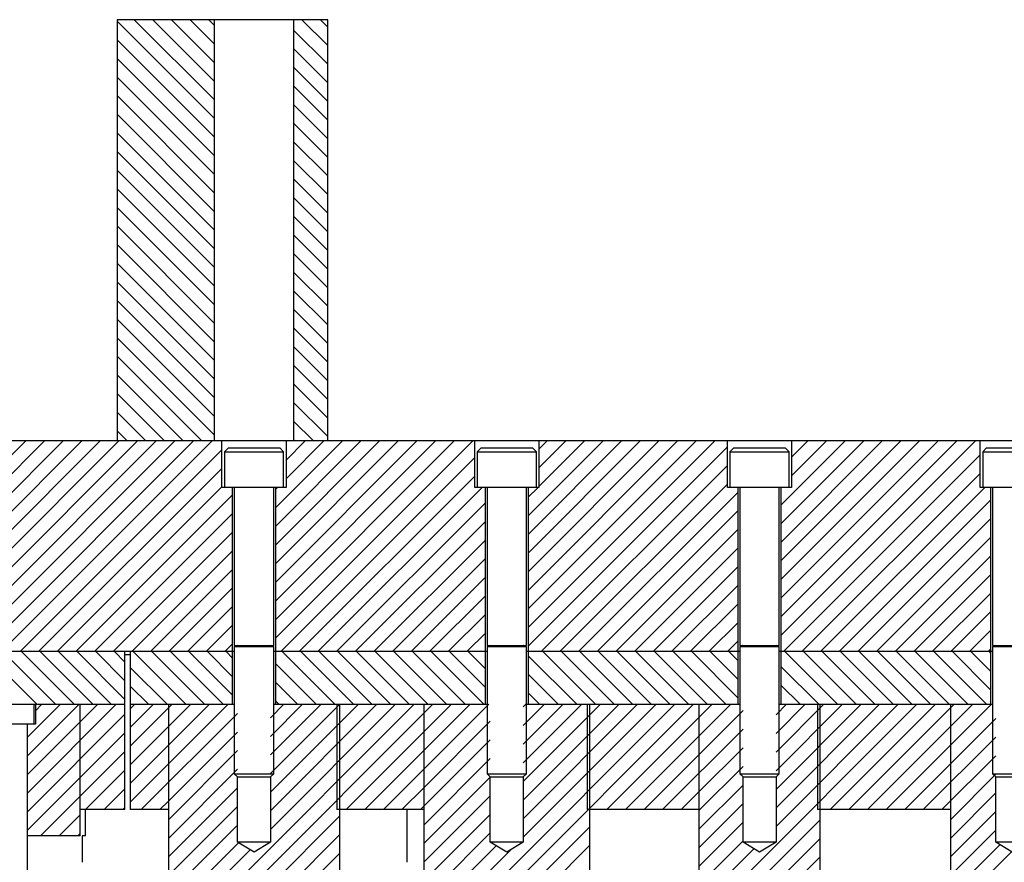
# Model space of a CAD drawing. Header units: inches. Extents: x 1772 to 2706, y -534 to -52.
# Tile 199 of 256: x 1883 to 1893, y -402 to -394. Entities that reach past the tile are written whole.
import ezdxf

# ---------------------------------------------------------------- set-up
doc = ezdxf.new("R2010")
doc.units = ezdxf.units.IN
doc.header["$LTSCALE"] = 0.5
doc.header["$MEASUREMENT"] = 0
doc.layers.add('SID-M-F', color=202, linetype='Continuous')
doc.layers.add('SID-M-S', color=105, linetype='Continuous')

msp = doc.modelspace()

# ---------------------------------------------------------------- linework, layer by layer
at = {"layer": 'SID-M-F', "linetype": 'Continuous'}
for p, q in [((1885.30341, -394.65983), (1884.37841, -393.73483)), ((1885.30341, -394.48305), (1884.54114, -393.72078)), ((1885.30341, -394.30628), (1884.71791, -393.72078)), ((1885.30341, -394.1295), (1884.89469, -393.72078)), ((1885.30341, -393.95272), (1885.07147, -393.72078)), ((1885.30341, -393.77595), (1885.24824, -393.72078)), ((1886.37841, -393.96706), (1886.13213, -393.72078)), ((1886.37841, -393.79029), (1886.3089, -393.72078)), ((1886.37841, -394.14384), (1886.05341, -393.81884)), ((1885.30341, -394.83661), (1884.37841, -393.91161)), ((1886.37841, -394.32062), (1886.05341, -393.99562)), ((1885.30341, -395.01338), (1884.37841, -394.08838)), ((1886.37841, -394.49739), (1886.05341, -394.17239)), ((1885.30341, -395.19016), (1884.37841, -394.26516)), ((1886.37841, -394.67417), (1886.05341, -394.34917)), ((1885.30341, -395.36694), (1884.37841, -394.44194)), ((1886.37841, -394.85095), (1886.05341, -394.52595)), ((1885.30341, -395.54371), (1884.37841, -394.61871)), ((1886.37841, -395.02772), (1886.05341, -394.70272)), ((1885.30341, -395.72049), (1884.37841, -394.79549)), ((1886.37841, -395.2045), (1886.05341, -394.8795)), ((1885.30341, -395.89727), (1884.37841, -394.97227)), ((1886.37841, -395.38128), (1886.05341, -395.05628)), ((1885.30341, -396.07404), (1884.37841, -395.14904)), ((1886.37841, -395.55805), (1886.05341, -395.23305)), ((1885.30341, -396.25082), (1884.37841, -395.32582)), ((1886.37841, -395.73483), (1886.05341, -395.40983)), ((1885.30341, -396.4276), (1884.37841, -395.5026)), ((1886.37841, -395.91161), (1886.05341, -395.58661)), ((1885.30341, -396.60437), (1884.37841, -395.67937)), ((1886.37841, -396.08838), (1886.05341, -395.76338)), ((1885.30341, -396.78115), (1884.37841, -395.85615)), ((1886.37841, -396.26516), (1886.05341, -395.94016)), ((1885.30341, -396.95793), (1884.37841, -396.03293)), ((1886.37841, -396.44194), (1886.05341, -396.11694)), ((1885.30341, -397.1347), (1884.37841, -396.2097)), ((1886.37841, -396.61871), (1886.05341, -396.29371)), ((1885.30341, -397.31148), (1884.37841, -396.38648)), ((1886.37841, -396.79549), (1886.05341, -396.47049)), ((1885.30341, -397.48826), (1884.37841, -396.56326)), ((1886.37841, -396.97227), (1886.05341, -396.64727)), ((1885.30341, -397.66503), (1884.37841, -396.74003)), ((1886.37841, -397.14904), (1886.05341, -396.82404)), ((1885.18238, -397.72078), (1884.37841, -396.91681)), ((1886.37841, -397.32582), (1886.05341, -397.00082)), ((1885.0056, -397.72078), (1884.37841, -397.09359)), ((1886.37841, -397.5026), (1886.05341, -397.1776)), ((1884.82883, -397.72078), (1884.37841, -397.27037)), ((1886.37841, -397.67937), (1886.05341, -397.35437)), ((1884.65205, -397.72078), (1884.37841, -397.44714)), ((1886.24304, -397.72078), (1886.05341, -397.53115)), ((1884.47527, -397.72078), (1884.37841, -397.62392)), ((1881.51216, -399.72078), (1883.51216, -397.72078)), ((1881.68894, -399.72078), (1883.68894, -397.72078)), ((1881.86571, -399.72078), (1883.86571, -397.72078)), ((1882.04249, -399.72078), (1884.04249, -397.72078)), ((1882.21927, -399.72078), (1884.21927, -397.72078)), ((1882.39604, -399.72078), (1884.39604, -397.72078)), ((1882.57282, -399.72078), (1884.57282, -397.72078)), ((1882.7496, -399.72078), (1884.7496, -397.72078)), ((1882.92637, -399.72078), (1884.92637, -397.72078)), ((1883.10315, -399.72078), (1885.10315, -397.72078)), ((1883.27993, -399.72078), (1885.27993, -397.72078)), ((1885.88141, -398.35674), (1886.51736, -397.72078)), ((1885.88141, -398.53352), (1886.69414, -397.72078)), ((1885.88141, -398.71029), (1886.87092, -397.72078)), ((1885.88141, -398.88707), (1887.04769, -397.72078)), ((1885.88141, -399.06385), (1887.22447, -397.72078)), ((1885.88141, -399.24062), (1887.40125, -397.72078)), ((1885.88141, -399.4174), (1887.57802, -397.72078)), ((1885.88141, -399.59418), (1887.7548, -397.72078)), ((1885.98291, -397.72491), (1885.98703, -397.72078)), ((1885.98291, -397.90169), (1886.16381, -397.72078)), ((1885.98291, -398.07846), (1886.34059, -397.72078)), ((1886.06626, -397.72078), (1886.05341, -397.70793)), ((1888.28141, -398.43162), (1888.99224, -397.72078)), ((1888.28141, -398.60839), (1889.16901, -397.72078)), ((1888.28141, -398.78517), (1889.34579, -397.72078)), ((1888.28141, -398.96195), (1889.52257, -397.72078)), ((1888.28141, -399.13872), (1889.69934, -397.72078)), ((1888.28141, -399.3155), (1889.87612, -397.72078)), ((1888.28141, -399.49228), (1890.0529, -397.72078)), ((1888.28141, -399.66905), (1890.17391, -397.77655)), ((1888.38291, -397.79979), (1888.46191, -397.72078)), ((1888.38291, -397.97656), (1888.63868, -397.72078)), ((1888.38291, -398.15334), (1888.81546, -397.72078)), ((1890.68141, -398.32971), (1891.29033, -397.72078)), ((1890.68141, -398.50649), (1891.46711, -397.72078)), ((1890.68141, -398.68327), (1891.64389, -397.72078)), ((1890.68141, -398.86004), (1891.82066, -397.72078)), ((1890.68141, -399.03682), (1891.99744, -397.72078)), ((1890.68141, -399.2136), (1892.17422, -397.72078)), ((1890.68141, -399.39037), (1892.351, -397.72078)), ((1890.68141, -399.56715), (1892.52777, -397.72078)), ((1890.78291, -397.87466), (1890.93678, -397.72078)), ((1890.78291, -398.05144), (1891.11356, -397.72078)), ((1883.4567, -399.72078), (1885.37391, -397.80358)), ((1890.70455, -399.72078), (1892.57391, -397.85143)), ((1885.93158, -399.72078), (1887.77391, -397.87845)), ((1888.40645, -399.72078), (1890.17391, -397.95333)), ((1883.63348, -399.72078), (1885.37391, -397.98036)), ((1886.10835, -399.72078), (1887.77391, -398.05523)), ((1890.88133, -399.72078), (1892.57391, -398.0282)), ((1888.58323, -399.72078), (1890.17391, -398.13011)), ((1883.81026, -399.72078), (1885.37391, -398.15713)), ((1883.98703, -399.72078), (1885.47541, -398.23241)), ((1885.88141, -398.17996), (1885.90059, -398.16078)), ((1886.28513, -399.72078), (1887.84513, -398.16078)), ((1888.28141, -398.25484), (1888.37546, -398.16078)), ((1888.76, -399.72078), (1890.27541, -398.20538)), ((1891.0581, -399.72078), (1892.6181, -398.16078)), ((1886.46191, -399.72078), (1887.87541, -398.30729)), ((1891.23488, -399.72078), (1892.67541, -398.28026)), ((1884.16381, -399.72078), (1885.47541, -398.40919)), ((1888.93678, -399.72078), (1890.27541, -398.38216)), ((1886.63868, -399.72078), (1887.87541, -398.48406)), ((1891.41166, -399.72078), (1892.67541, -398.45703)), ((1884.34059, -399.72078), (1885.47541, -398.58596)), ((1889.11356, -399.72078), (1890.27541, -398.55894)), ((1886.81546, -399.72078), (1887.87541, -398.66084)), ((1891.58843, -399.72078), (1892.67541, -398.63381)), ((1884.51736, -399.72078), (1885.47541, -398.76274)), ((1889.29033, -399.72078), (1890.27541, -398.73571)), ((1891.76521, -399.72078), (1892.67541, -398.81059)), ((1886.99224, -399.72078), (1887.87541, -398.83762)), ((1884.69414, -399.72078), (1885.47541, -398.93952)), ((1889.46711, -399.72078), (1890.27541, -398.91249)), ((1891.94199, -399.72078), (1892.67541, -398.98736)), ((1887.16901, -399.72078), (1887.87541, -399.01439)), ((1889.64389, -399.72078), (1890.27541, -399.08927)), ((1884.87092, -399.72078), (1885.47541, -399.11629)), ((1892.11876, -399.72078), (1892.67541, -399.16414)), ((1887.34579, -399.72078), (1887.87541, -399.19117)), ((1889.82066, -399.72078), (1890.27541, -399.26604)), ((1885.04769, -399.72078), (1885.47541, -399.29307)), ((1887.52257, -399.72078), (1887.87541, -399.36795)), ((1892.29554, -399.72078), (1892.67541, -399.34092)), ((1889.99744, -399.72078), (1890.27541, -399.44282)), ((1885.22447, -399.72078), (1885.47541, -399.46985)), ((1887.69934, -399.72078), (1887.87541, -399.54472)), ((1892.47232, -399.72078), (1892.67541, -399.51769)), ((1885.40125, -399.72078), (1885.47541, -399.64662)), ((1890.17422, -399.72078), (1890.27541, -399.6196)), ((1883.61652, -400.22078), (1883.11652, -399.72078)), ((1883.79329, -400.22078), (1883.29329, -399.72078)), ((1883.97007, -400.22078), (1883.47007, -399.72078)), ((1884.14685, -400.22078), (1883.64685, -399.72078)), ((1884.32362, -400.22078), (1883.82362, -399.72078)), ((1884.45341, -400.17379), (1884.0004, -399.72078)), ((1884.45341, -399.99702), (1884.17718, -399.72078)), ((1884.45341, -399.82024), (1884.35395, -399.72078)), ((1885.03073, -400.22078), (1884.53073, -399.72078)), ((1885.20751, -400.22078), (1884.70751, -399.72078)), ((1885.38428, -400.22078), (1884.88428, -399.72078)), ((1885.47541, -400.13513), (1885.06106, -399.72078)), ((1885.47541, -399.95836), (1885.23784, -399.72078)), ((1885.47541, -399.78158), (1885.41461, -399.72078)), ((1886.44494, -400.22078), (1885.94494, -399.72078)), ((1886.62172, -400.22078), (1886.12172, -399.72078)), ((1886.7985, -400.22078), (1886.2985, -399.72078)), ((1886.97527, -400.22078), (1886.47527, -399.72078)), ((1887.15205, -400.22078), (1886.65205, -399.72078)), ((1887.32883, -400.22078), (1886.82883, -399.72078)), ((1887.5056, -400.22078), (1887.0056, -399.72078)), ((1887.68238, -400.22078), (1887.18238, -399.72078)), ((1887.85916, -400.22078), (1887.35916, -399.72078)), ((1887.87541, -400.06026), (1887.53593, -399.72078)), ((1887.87541, -399.88348), (1887.71271, -399.72078)), ((1888.91982, -400.22078), (1888.41982, -399.72078)), ((1889.09659, -400.22078), (1888.59659, -399.72078)), ((1889.27337, -400.22078), (1888.77337, -399.72078)), ((1889.45015, -400.22078), (1888.95015, -399.72078)), ((1889.62692, -400.22078), (1889.12692, -399.72078)), ((1889.8037, -400.22078), (1889.3037, -399.72078)), ((1889.98048, -400.22078), (1889.48048, -399.72078)), ((1890.15725, -400.22078), (1889.65725, -399.72078)), ((1890.27541, -400.16216), (1889.83403, -399.72078)), ((1890.27541, -399.98538), (1890.01081, -399.72078)), ((1890.27541, -399.80861), (1890.18758, -399.72078)), ((1891.21791, -400.22078), (1890.71791, -399.72078)), ((1891.39469, -400.22078), (1890.89469, -399.72078)), ((1891.57147, -400.22078), (1891.07147, -399.72078)), ((1891.74824, -400.22078), (1891.24824, -399.72078)), ((1891.92502, -400.22078), (1891.42502, -399.72078)), ((1892.1018, -400.22078), (1891.6018, -399.72078)), ((1892.27857, -400.22078), (1891.77857, -399.72078)), ((1892.45535, -400.22078), (1891.95535, -399.72078)), ((1892.63213, -400.22078), (1892.13213, -399.72078)), ((1892.67541, -400.08729), (1892.3089, -399.72078)), ((1892.67541, -399.91051), (1892.48568, -399.72078)), ((1892.64909, -399.72078), (1892.67541, -399.69447)), ((1892.67541, -399.73373), (1892.66246, -399.72078)), ((1886.26817, -400.22078), (1885.88141, -399.83403)), ((1888.74304, -400.22078), (1888.28141, -399.75915)), ((1884.85395, -400.22078), (1884.50341, -399.87024)), ((1891.04114, -400.22078), (1890.68141, -399.86105)), ((1886.09139, -400.22078), (1885.88141, -400.0108)), ((1888.56626, -400.22078), (1888.28141, -399.93593)), ((1884.67718, -400.22078), (1884.50341, -400.04702)), ((1888.38949, -400.22078), (1888.28141, -400.1127)), ((1890.86436, -400.22078), (1890.68141, -400.03783)), ((1885.91461, -400.22078), (1885.88141, -400.18758)), ((1883.52841, -400.53296), (1883.84059, -400.22078)), ((1883.52841, -400.70974), (1884.01736, -400.22078)), ((1883.52841, -400.88652), (1884.19414, -400.22078)), ((1883.52841, -401.06329), (1884.37092, -400.22078)), ((1883.60341, -400.28119), (1883.66381, -400.22078)), ((1884.50341, -400.26507), (1884.54769, -400.22078)), ((1884.50341, -400.44185), (1884.72447, -400.22078)), ((1884.50341, -400.61862), (1884.90125, -400.22078)), ((1884.50341, -400.7954), (1885.07802, -400.22078)), ((1884.50341, -400.97218), (1885.2548, -400.22078)), ((1884.50341, -401.14895), (1885.43158, -400.22078)), ((1884.86591, -402.55422), (1887.19934, -400.22078)), ((1884.86591, -402.731), (1887.37612, -400.22078)), ((1885.83466, -400.34804), (1885.96191, -400.22078)), ((1885.83466, -400.52481), (1886.13868, -400.22078)), ((1885.83466, -400.70159), (1886.31546, -400.22078)), ((1885.83466, -400.87837), (1886.49224, -400.22078)), ((1885.83466, -401.05514), (1886.66901, -400.22078)), ((1885.83466, -401.23192), (1886.84579, -400.22078)), ((1885.83466, -401.4087), (1887.02257, -400.22078)), ((1886.5529, -401.22078), (1887.5529, -400.22078)), ((1886.72967, -401.22078), (1887.72967, -400.22078)), ((1886.90645, -401.22078), (1887.90645, -400.22078)), ((1887.29091, -402.6041), (1889.67422, -400.22078)), ((1887.351, -402.72078), (1889.851, -400.22078)), ((1888.23466, -400.24613), (1888.26, -400.22078)), ((1888.23466, -400.42291), (1888.43678, -400.22078)), ((1888.23466, -400.59969), (1888.61356, -400.22078)), ((1888.23466, -400.77646), (1888.79033, -400.22078)), ((1888.23466, -400.95324), (1888.96711, -400.22078)), ((1888.23466, -401.13002), (1889.14389, -400.22078)), ((1888.23466, -401.30679), (1889.32066, -400.22078)), ((1888.23466, -401.48357), (1889.49744, -400.22078)), ((1889.02777, -401.22078), (1890.02777, -400.22078)), ((1889.20455, -401.22078), (1890.20455, -400.22078)), ((1889.38133, -401.22078), (1890.32216, -400.27995)), ((1889.90341, -402.28969), (1891.97232, -400.22078)), ((1890.63466, -400.32101), (1890.73488, -400.22078)), ((1890.63466, -400.49778), (1890.91166, -400.22078)), ((1890.63466, -400.67456), (1891.08843, -400.22078)), ((1890.63466, -400.85134), (1891.26521, -400.22078)), ((1890.63466, -401.02811), (1891.44199, -400.22078)), ((1890.63466, -401.20489), (1891.61876, -400.22078)), ((1890.63466, -401.38167), (1891.79554, -400.22078)), ((1890.68758, -400.22078), (1890.68141, -400.21461)), ((1891.14909, -401.22078), (1892.14909, -400.22078)), ((1891.32587, -401.22078), (1892.32587, -400.22078)), ((1891.50265, -401.22078), (1892.50265, -400.22078)), ((1891.67942, -401.22078), (1892.67942, -400.22078)), ((1883.52841, -401.24007), (1884.45341, -400.31507)), ((1884.60835, -401.22078), (1885.52216, -400.30698)), ((1887.29091, -401.01311), (1887.92216, -400.38186)), ((1891.8562, -401.22078), (1892.72216, -400.35483)), ((1883.52841, -401.41685), (1884.45341, -400.49185)), ((1884.86591, -401.14001), (1885.52216, -400.48376)), ((1889.5581, -401.22078), (1890.32216, -400.45673)), ((1887.26, -401.22078), (1887.92216, -400.55863)), ((1892.03298, -401.22078), (1892.72216, -400.5316)), ((1883.65125, -401.47078), (1884.45341, -400.66862)), ((1884.86591, -401.31679), (1885.52216, -400.66054)), ((1889.90341, -401.05226), (1890.32216, -400.63351)), ((1887.29091, -401.36666), (1887.92216, -400.73541)), ((1892.20975, -401.22078), (1892.72216, -400.70838)), ((1884.07802, -401.22078), (1884.45341, -400.8454)), ((1884.86591, -401.49356), (1885.52216, -400.83731)), ((1889.90341, -401.22903), (1890.32216, -400.81028)), ((1887.29091, -401.54344), (1887.92216, -400.91219)), ((1892.29091, -401.31641), (1892.72216, -400.88516)), ((1884.2548, -401.22078), (1884.45341, -401.02218)), ((1884.86591, -401.67034), (1885.52216, -401.01409)), ((1887.08323, -401.22078), (1887.29091, -401.01311)), ((1889.73488, -401.22078), (1889.90341, -401.05226)), ((1889.90341, -401.40581), (1890.32216, -400.98706)), ((1884.78513, -401.22078), (1884.86591, -401.14001)), ((1887.29091, -401.72021), (1887.92216, -401.08896)), ((1892.29091, -401.49318), (1892.72216, -401.06193)), ((1884.43158, -401.22078), (1884.45341, -401.19895)), ((1884.86591, -401.84712), (1885.52216, -401.19087)), ((1889.90341, -401.58259), (1890.32216, -401.16384)), ((1892.29091, -401.66996), (1892.72216, -401.23871)), ((1883.7829, -403.99078), (1886.49091, -401.28278)), ((1883.82802, -401.47078), (1884.02841, -401.2704)), ((1887.29091, -401.89699), (1887.92216, -401.26574)), ((1889.90341, -402.46647), (1891.05341, -401.31647)), ((1884.86591, -402.02389), (1885.52216, -401.36764)), ((1887.49727, -402.75129), (1888.86591, -401.38265)), ((1889.90341, -401.75936), (1890.32216, -401.34061)), ((1892.29091, -401.84674), (1892.72216, -401.41549)), ((1883.95967, -403.99078), (1886.49091, -401.45955)), ((1884.0048, -401.47078), (1884.02841, -401.44718)), ((1887.29091, -402.07377), (1887.92216, -401.44252)), ((1889.90341, -402.64325), (1891.05341, -401.49325)), ((1889.90341, -401.93614), (1890.32216, -401.51739)), ((1884.86591, -402.20067), (1885.53067, -401.5359)), ((1884.86591, -402.37745), (1885.6411, -401.60225)), ((1887.29091, -402.25054), (1887.97744, -401.564)), ((1887.29091, -402.42732), (1888.11636, -401.60186)), ((1887.55839, -402.86694), (1888.86591, -401.55943)), ((1889.90341, -402.11292), (1890.42422, -401.59211)), ((1892.29091, -402.02351), (1892.76056, -401.55386)), ((1885.17581, -402.95143), (1886.49091, -401.63633)), ((1889.92821, -402.79522), (1891.05341, -401.67002)), ((1892.29091, -402.20029), (1892.87099, -401.62021))]:
    msp.add_line(p, q, dxfattribs=at)
at = {"layer": 'SID-M-S'}
for p, q in [((1886.37841, -393.72078), (1884.37841, -393.72078)), ((1884.37841, -393.72078), (1884.37841, -397.72078)), ((1885.30341, -397.72078), (1885.30341, -393.72078)), ((1886.05341, -393.72078), (1886.05341, -397.72078)), ((1886.37841, -397.72078), (1886.37841, -393.72078)), ((1919.12841, -397.72078), (1873.62841, -397.72078)), ((1885.37391, -398.16078), (1885.37391, -397.72078)), ((1885.98291, -397.72078), (1885.98291, -398.16078)), ((1887.77391, -398.16078), (1887.77391, -397.72078)), ((1888.38291, -397.72078), (1888.38291, -398.16078)), ((1890.17391, -398.16078), (1890.17391, -397.72078)), ((1890.78291, -397.72078), (1890.78291, -398.16078)), ((1892.57391, -398.16078), (1892.57391, -397.72078)), ((1885.43466, -397.78578), (1885.39716, -397.82328)), ((1885.39716, -397.82328), (1885.39716, -398.16078)), ((1885.39716, -397.82328), (1885.95966, -397.82328)), ((1885.43466, -397.78578), (1885.92216, -397.78578)), ((1885.95966, -397.82328), (1885.92216, -397.78578)), ((1885.95966, -398.16078), (1885.95966, -397.82328)), ((1887.83466, -397.78578), (1887.79716, -397.82328)), ((1887.79716, -397.82328), (1887.79716, -398.16078)), ((1887.79716, -397.82328), (1888.35966, -397.82328)), ((1887.83466, -397.78578), (1888.32216, -397.78578)), ((1888.35966, -397.82328), (1888.32216, -397.78578)), ((1888.35966, -398.16078), (1888.35966, -397.82328)), ((1890.23466, -397.78578), (1890.19716, -397.82328)), ((1890.19716, -397.82328), (1890.19716, -398.16078)), ((1890.19716, -397.82328), (1890.75966, -397.82328)), ((1890.23466, -397.78578), (1890.72216, -397.78578)), ((1890.75966, -397.82328), (1890.72216, -397.78578)), ((1890.75966, -398.16078), (1890.75966, -397.82328)), ((1892.63466, -397.78578), (1892.59716, -397.82328)), ((1892.59716, -397.82328), (1892.59716, -398.16078)), ((1892.59716, -397.82328), (1893.15966, -397.82328)), ((1892.63466, -397.78578), (1893.12216, -397.78578)), ((1885.98291, -398.16078), (1885.37391, -398.16078)), ((1885.47541, -400.22078), (1885.47541, -398.16078)), ((1885.49091, -398.16078), (1885.49091, -399.66118)), ((1885.86591, -399.66118), (1885.86591, -398.16078)), ((1885.88141, -398.16078), (1885.88141, -400.22078)), ((1888.38291, -398.16078), (1887.77391, -398.16078)), ((1887.87541, -400.22078), (1887.87541, -398.16078)), ((1887.89091, -398.16078), (1887.89091, -399.66118)), ((1888.26591, -399.66118), (1888.26591, -398.16078)), ((1888.28141, -398.16078), (1888.28141, -400.22078)), ((1890.78291, -398.16078), (1890.17391, -398.16078)), ((1890.27541, -400.22078), (1890.27541, -398.16078)), ((1890.29091, -398.16078), (1890.29091, -399.66118)), ((1890.66591, -399.66118), (1890.66591, -398.16078)), ((1890.68141, -398.16078), (1890.68141, -400.22078)), ((1893.18291, -398.16078), (1892.57391, -398.16078)), ((1892.67541, -400.22078), (1892.67541, -398.16078)), ((1892.69091, -398.16078), (1892.69091, -399.66118)), ((1885.49091, -399.72078), (1881.37053, -399.72078)), ((1884.45341, -401.22078), (1884.45341, -399.72078)), ((1884.50341, -399.72078), (1884.50341, -401.22078)), ((1885.49091, -399.66118), (1885.86591, -399.66118)), ((1885.51796, -399.66271), (1885.49091, -399.67255)), ((1885.49091, -399.67255), (1885.49091, -400.87953)), ((1885.49091, -399.67255), (1885.86591, -399.67255)), ((1885.51796, -399.66271), (1885.83885, -399.66271)), ((1885.86591, -399.67255), (1885.83885, -399.66271)), ((1885.86591, -400.87953), (1885.86591, -399.67255)), ((1887.89091, -399.72078), (1885.86591, -399.72078)), ((1887.89091, -399.66118), (1888.26591, -399.66118)), ((1887.91796, -399.66271), (1887.89091, -399.67255)), ((1887.89091, -399.67255), (1887.89091, -400.87953)), ((1887.89091, -399.67255), (1888.26591, -399.67255)), ((1887.91796, -399.66271), (1888.23885, -399.66271)), ((1888.26591, -399.67255), (1888.23885, -399.66271)), ((1888.26591, -400.87953), (1888.26591, -399.67255)), ((1890.29091, -399.72078), (1888.26591, -399.72078)), ((1890.29091, -399.66118), (1890.66591, -399.66118)), ((1890.31796, -399.66271), (1890.29091, -399.67255)), ((1890.29091, -399.67255), (1890.29091, -400.87953)), ((1890.29091, -399.67255), (1890.66591, -399.67255)), ((1890.31796, -399.66271), (1890.63885, -399.66271)), ((1890.66591, -399.67255), (1890.63885, -399.66271)), ((1890.66591, -400.87953), (1890.66591, -399.67255)), ((1892.69091, -399.72078), (1890.66591, -399.72078)), ((1892.69091, -399.66118), (1893.06591, -399.66118)), ((1892.71796, -399.66271), (1892.69091, -399.67255)), ((1892.69091, -399.67255), (1892.69091, -400.87953)), ((1892.69091, -399.67255), (1893.06591, -399.67255)), ((1892.71796, -399.66271), (1893.03885, -399.66271)), ((1884.50341, -399.75078), (1884.45341, -399.75078)), ((1881.37053, -400.22078), (1884.45341, -400.22078)), ((1883.59091, -400.40878), (1883.59091, -400.22078)), ((1883.60341, -400.22078), (1883.60341, -400.40878)), ((1884.02841, -401.47078), (1884.02841, -400.22078)), ((1884.50341, -400.22078), (1885.49091, -400.22078)), ((1884.86591, -400.22078), (1884.86591, -402.74078)), ((1885.86591, -400.22078), (1887.89091, -400.22078)), ((1886.46591, -400.22078), (1886.46591, -401.22078)), ((1886.49091, -400.22078), (1886.49091, -402.74078)), ((1887.29091, -400.22078), (1887.29091, -402.72078)), ((1888.26591, -400.22078), (1890.29091, -400.22078)), ((1888.84091, -400.22078), (1888.84091, -401.22078)), ((1888.86591, -402.72078), (1888.86591, -400.22078)), ((1889.90341, -400.22078), (1889.90341, -402.70427)), ((1890.66591, -400.22078), (1892.69091, -400.22078)), ((1891.02841, -400.22078), (1891.02841, -401.22078)), ((1891.05341, -402.70427), (1891.05341, -400.22078)), ((1892.29091, -400.22078), (1892.29091, -402.67165)), ((1883.60341, -400.40878), (1882.95341, -400.40878)), ((1883.52841, -402.52078), (1883.52841, -400.40878)), ((1885.49091, -400.87953), (1885.52216, -400.91078)), ((1885.49091, -400.87953), (1885.86591, -400.87953)), ((1885.52216, -401.53078), (1885.52216, -400.91078)), ((1885.52216, -400.91078), (1885.83466, -400.91078)), ((1885.83466, -400.91078), (1885.86591, -400.87953)), ((1885.83466, -400.91078), (1885.83466, -401.53078)), ((1887.89091, -400.87953), (1887.92216, -400.91078)), ((1887.89091, -400.87953), (1888.26591, -400.87953)), ((1887.92216, -401.53078), (1887.92216, -400.91078)), ((1887.92216, -400.91078), (1888.23466, -400.91078)), ((1888.23466, -400.91078), (1888.26591, -400.87953)), ((1888.23466, -400.91078), (1888.23466, -401.53078)), ((1890.29091, -400.87953), (1890.32216, -400.91078)), ((1890.29091, -400.87953), (1890.66591, -400.87953)), ((1890.32216, -401.53078), (1890.32216, -400.91078)), ((1890.32216, -400.91078), (1890.63466, -400.91078)), ((1890.63466, -400.91078), (1890.66591, -400.87953)), ((1890.63466, -400.91078), (1890.63466, -401.53078)), ((1892.69091, -400.87953), (1892.72216, -400.91078)), ((1892.69091, -400.87953), (1893.06591, -400.87953)), ((1892.72216, -401.53078), (1892.72216, -400.91078)), ((1892.72216, -400.91078), (1893.03466, -400.91078)), ((1884.45341, -401.22078), (1884.02841, -401.22078)), ((1884.07841, -401.47078), (1884.07841, -401.22078)), ((1884.86591, -401.22078), (1884.50341, -401.22078)), ((1887.29091, -401.22078), (1886.46591, -401.22078)), ((1887.12841, -401.22078), (1887.12841, -401.72078)), ((1889.90341, -401.22078), (1888.84091, -401.22078)), ((1892.29091, -401.22078), (1891.02841, -401.22078)), ((1884.02841, -401.47078), (1883.52841, -401.47078)), ((1884.07841, -401.47078), (1884.04716, -401.47078)), ((1884.04716, -401.47078), (1884.04716, -401.72078)), ((1885.67841, -401.62467), (1885.52216, -401.53078)), ((1885.83466, -401.53078), (1885.52216, -401.53078)), ((1885.83466, -401.53078), (1885.67841, -401.62467)), ((1888.07841, -401.62467), (1887.92216, -401.53078)), ((1888.23466, -401.53078), (1887.92216, -401.53078)), ((1888.23466, -401.53078), (1888.07841, -401.62467)), ((1890.47841, -401.62467), (1890.32216, -401.53078)), ((1890.63466, -401.53078), (1890.32216, -401.53078)), ((1890.63466, -401.53078), (1890.47841, -401.62467)), ((1892.87841, -401.62467), (1892.72216, -401.53078)), ((1893.03466, -401.53078), (1892.72216, -401.53078))]:
    msp.add_line(p, q, dxfattribs=at)
for centre, start, end in [((1885.51769, -399.66197), 290, 90), ((1885.83912, -399.66197), 90, 250), ((1887.91769, -399.66197), 290, 90), ((1888.23912, -399.66197), 90, 250), ((1890.31769, -399.66197), 290, 90), ((1890.63912, -399.66197), 90, 250), ((1892.71769, -399.66197), 290, 90)]:
    msp.add_arc(centre, 0.000787, start, end, dxfattribs=at)

doc.saveas('drawing.dxf')
